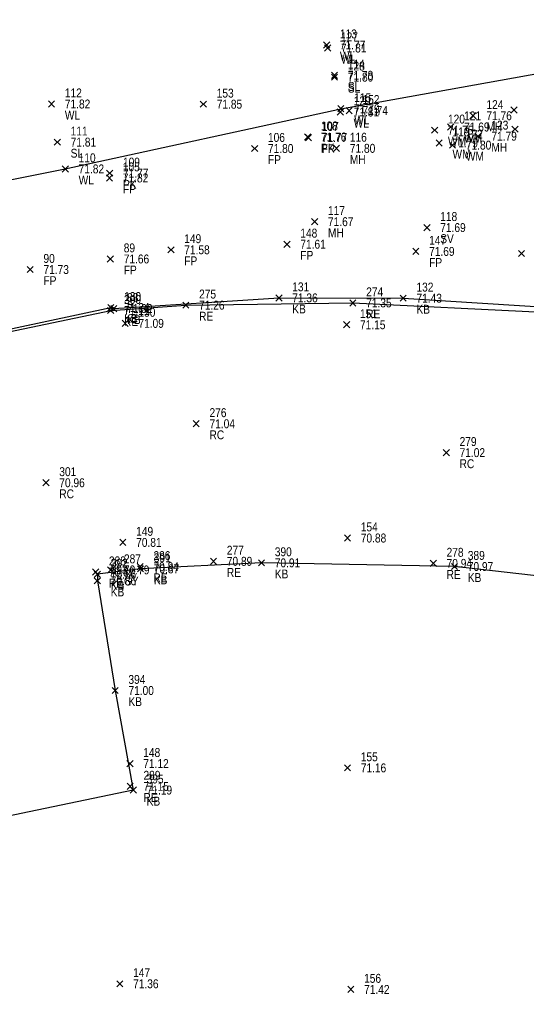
# Model space of a CAD drawing. Header units: feet. Extents: x 663429 to 663605, y 733160 to 733290.
# Tile 22 of 45: x 663488 to 663499, y 733250 to 733272. Entities that reach past the tile are written whole.
import ezdxf

# ---------------------------------------------------------------- set-up
doc = ezdxf.new("R2010")
doc.units = ezdxf.units.FT
doc.header["$MEASUREMENT"] = 0
doc.layers.get('0').update_dxf_attribs({"linetype": 'CONTINUOUS'})
for name, color, linetype in [('GULLY', 7, 'CONTINUOUS'), ('KERB', 7, 'CONTINUOUS'), ('MANHOLE', 7, 'CONTINUOUS'), ('PNTDESC', 3, 'CONTINUOUS'), ('PNTELEV', 5, 'CONTINUOUS'), ('PNTNO', 7, 'CONTINUOUS'), ('PNTS', 1, 'CONTINUOUS'), ('ROAD EDGE', 1, 'CONTINUOUS'), ('SLUICE VALVE', 7, 'CONTINUOUS'), ('SPOT LEVEL', 7, 'CONTINUOUS'), ('WALL', 7, 'CONTINUOUS'), ('WATER METER', 7, 'CONTINUOUS')]:
    doc.layers.add(name, color=color, linetype=linetype)
doc.styles.add('PTXT', font='ARIALN.TTF', dxfattribs={"width": 0.75})

# ---------------------------------------------------------------- blocks, each defined once
blk = doc.blocks.new('SPT10')
at = {"color": 0, "linetype": 'Continuous'}
for p, q in [((-0.35, -0.35), (0.35, 0.35)), ((0.35, -0.35), (-0.35, 0.35))]:
    blk.add_line(p, q, dxfattribs=at)
blk = doc.blocks.new('SRVPNO2')
at = {"layer": 'PNTDESC', "style": 'PTXT'}
blk.add_attdef('DESC2', (1.5, -1.75), '', height=1, dxfattribs=at)
at = {"layer": 'PNTNO', "style": 'PTXT'}
for tag in ['ELEV2', 'PT#']:
    blk.add_attdef(tag, (1.5, 0.75), '', height=1, dxfattribs=at)

msp = doc.modelspace()

# ---------------------------------------------------------------- linework, layer by layer
at = {"linetype": 'ByBlock'}
for points in [[(663456.581, 733261.255, 71.769), (663461.996, 733262.556, 71.819), (663468.302, 733264.101, 71.801), (663473.776, 733265.47, 71.818), (663483.158, 733267.329, 71.788), (663488.608, 733268.419, 71.822), (663494.817, 733269.775, 71.791), (663500.251, 733270.754, 71.815), (663504.39, 733271.783, 71.753), (663508.669, 733268.153, 71.781), (663513.482, 733263.977, 71.809), (663517.775, 733260.304, 71.86), (663525.119, 733253.735, 71.64), (663529.247, 733250.002, 71.705), (663534.086, 733245.735, 71.707), (663538.24, 733242.131, 71.733)], [(663474.267, 733262.002, 71.444), (663479.545, 733263.174, 71.444), (663482.883, 733263.944, 71.443), (663482.914, 733263.941, 71.374), (663485.971, 733264.514, 71.369), (663489.633, 733265.293, 71.345), (663489.7, 733265.27, 71.323), (663493.421, 733265.511, 71.361), (663496.22, 733265.505, 71.43), (663499.796, 733265.281, 71.464), (663503.233, 733264.787, 71.459), (663506.339, 733263.931, 71.504), (663509.099, 733262.622, 71.388), (663511.046, 733261.499, 71.349), (663513.733, 733259.168, 71.335), (663515.678, 733257.634, 71.468), (663515.953, 733257.43, 71.42), (663517.832, 733255.726, 71.377), (663517.894, 733255.715, 71.426), (663520.236, 733253.566, 71.387)], [(663521.239, 733238.477, 71.402), (663517.293, 733241.869, 71.372), (663512.82, 733245.698, 71.317), (663508.991, 733249.09, 71.318), (663510.59, 733250.884, 71.101), (663512.197, 733252.669, 70.943), (663511.401, 733253.263, 70.914), (663508.171, 733255.953, 70.973), (663506.526, 733257.204, 71.021), (663504.098, 733258.378, 71.031), (663501.728, 733258.958, 71.034), (663497.377, 733259.456, 70.968), (663493.028, 733259.538, 70.91), (663490.301, 733259.403, 70.874), (663489.331, 733259.281, 70.861), (663489.33, 733259.133, 70.859), (663489.73, 733256.66, 70.995), (663490.14, 733254.416, 71.191), (663485.122, 733253.372, 71.197), (663479.553, 733252.163, 71.132), (663473.944, 733250.902, 71.147)]]:
    msp.add_polyline3d(points, dxfattribs=at)
at = {"color": 1, "linetype": 'ByBlock'}
msp.add_polyline3d([(663453.533, 733257.172, 71.239), (663457.487, 733258.079, 71.255), (663462.802, 733259.231, 71.328), (663469.22, 733260.781, 71.371), (663472.631, 733261.481, 71.301), (663478.136, 733262.779, 71.34), (663482.914, 733263.824, 71.353), (663489.631, 733265.227, 71.113), (663491.322, 733265.348, 71.264), (663495.087, 733265.398, 71.348), (663499.357, 733265.19, 71.375), (663503.791, 733264.552, 71.443), (663507.724, 733263.181, 71.47), (663510.962, 733261.443, 71.355), (663515.336, 733257.769, 71.294), (663517.335, 733255.914, 71.32), (663522.897, 733251.15, 71.138)], dxfattribs=at)
at = {"layer": 'GULLY'}
msp.add_point((663489.629, 733259.379, 70.789), dxfattribs=at)
at = {"layer": 'KERB'}
for p in [(663493.421, 733265.511, 71.361), (663496.22, 733265.505, 71.43), (663489.633, 733265.293, 71.345), (663489.7, 733265.27, 71.323), (663490.301, 733259.403, 70.874), (663493.028, 733259.538, 70.91), (663497.377, 733259.456, 70.968), (663489.33, 733259.133, 70.859), (663489.331, 733259.281, 70.861), (663489.73, 733256.66, 70.995), (663490.14, 733254.416, 71.191)]:
    msp.add_point(p, dxfattribs=at)
at = {"layer": 'MANHOLE'}
for p in [(663497.796, 733269.618, 71.763), (663498.718, 733269.747, 71.821), (663498.739, 733269.316, 71.823), (663497.908, 733269.156, 71.786), (663494.719, 733268.883, 71.795), (663494.226, 733267.23, 71.672)]:
    msp.add_point(p, dxfattribs=at)
at = {"layer": 'PNTS'}
for p in [(663491.719, 733269.878, 71.846), (663495.004, 733269.734, 71.738), (663494.068, 733269.138, 71.761), (663494.086, 733269.125, 71.769), (663492.874, 733268.879, 71.796), (663489.604, 733268.215, 71.82), (663489.607, 733268.323, 71.774), (663493.603, 733266.721, 71.605), (663490.988, 733266.596, 71.584), (663496.505, 733266.559, 71.691), (663498.888, 733266.513, 71.697), (663489.624, 733266.389, 71.658), (663487.815, 733266.151, 71.732), (663489.955, 733264.937, 71.089), (663494.948, 733264.906, 71.152), (663491.557, 733262.674, 71.036), (663497.192, 733262.023, 71.024), (663488.172, 733261.344, 70.96), (663489.904, 733259.999, 70.812), (663494.966, 733260.098, 70.884), (663490.064, 733255.013, 71.116), (663494.965, 733254.916, 71.162), (663489.835, 733250.049, 71.358), (663495.04, 733249.922, 71.419)]:
    msp.add_point(p, dxfattribs=at)
at = {"layer": 'ROAD EDGE'}
for p in [(663491.322, 733265.348, 71.264), (663495.087, 733265.398, 71.348), (663489.631, 733265.227, 71.113), (663491.947, 733259.573, 70.889), (663489.29, 733259.332, 70.817), (663490.293, 733259.451, 70.839), (663496.899, 733259.526, 70.942), (663490.069, 733254.499, 71.149)]:
    msp.add_point(p, dxfattribs=at)
at = {"layer": 'SLUICE VALVE'}
msp.add_point((663496.756, 733267.096, 71.693), dxfattribs=at)
at = {"layer": 'SPOT LEVEL'}
for p in [(663494.672, 733270.529, 71.78), (663494.674, 733270.488, 71.802), (663488.428, 733269.023, 71.812)]:
    msp.add_point(p, dxfattribs=at)
at = {"layer": 'WALL'}
for p in [(663494.495, 733271.212, 71.772), (663494.52, 733271.145, 71.813), (663488.297, 733269.882, 71.821), (663494.817, 733269.775, 71.791), (663494.805, 733269.702, 71.814), (663488.608, 733268.419, 71.822)]:
    msp.add_point(p, dxfattribs=at)
at = {"layer": 'WATER METER'}
for p in [(663497.293, 733269.364, 71.686), (663496.93, 733269.293, 71.749), (663497.032, 733269.003, 71.791), (663497.333, 733268.955, 71.799)]:
    msp.add_point(p, dxfattribs=at)

# ---------------------------------------------------------------- block references
at = {"layer": 'GULLY'}
ref = msp.add_blockref('SRVPNO2', (663489.629, 733259.379, 70.789), dxfattribs=dict(at, xscale=0.2, yscale=0.2, zscale=0.2))
ref.add_attrib('PT#', '287', (663489.929, 733259.529, 70.789), dxfattribs={"layer": 'PNTNO', "height": 0.2, "style": 'PTXT'})
ref.add_attrib('ELEV2', '70.79', (663489.929, 733259.279, 70.789), dxfattribs={"layer": 'PNTELEV', "height": 0.2, "style": 'PTXT'})
ref.add_attrib('DESC2', 'GY', (663489.929, 733259.029, 70.789), dxfattribs={"layer": 'PNTDESC', "height": 0.2, "style": 'PTXT'})
at = {"layer": 'GULLY', "xscale": 0.2, "yscale": 0.2, "zscale": 0.2}
msp.add_blockref('SPT10', (663489.629, 733259.379, 70.789), dxfattribs=at)
at = {"layer": 'KERB'}
ref = msp.add_blockref('SRVPNO2', (663493.421, 733265.511, 71.361), dxfattribs=dict(at, xscale=0.2, yscale=0.2, zscale=0.2))
ref.add_attrib('PT#', '131', (663493.721, 733265.661, 57.089), dxfattribs={"layer": 'PNTNO', "height": 0.2, "style": 'PTXT'})
ref.add_attrib('ELEV2', '71.36', (663493.721, 733265.411, 57.089), dxfattribs={"layer": 'PNTELEV', "height": 0.2, "style": 'PTXT'})
ref.add_attrib('DESC2', 'KB', (663493.721, 733265.161, 57.089), dxfattribs={"layer": 'PNTDESC', "height": 0.2, "style": 'PTXT'})
ref = msp.add_blockref('SRVPNO2', (663496.22, 733265.505, 71.43), dxfattribs=dict(at, xscale=0.2, yscale=0.2, zscale=0.2))
ref.add_attrib('PT#', '132', (663496.52, 733265.655, 57.144), dxfattribs={"layer": 'PNTNO', "height": 0.2, "style": 'PTXT'})
ref.add_attrib('ELEV2', '71.43', (663496.52, 733265.405, 57.144), dxfattribs={"layer": 'PNTELEV', "height": 0.2, "style": 'PTXT'})
ref.add_attrib('DESC2', 'KB', (663496.52, 733265.155, 57.144), dxfattribs={"layer": 'PNTDESC', "height": 0.2, "style": 'PTXT'})
ref = msp.add_blockref('SRVPNO2', (663489.633, 733265.293, 71.345), dxfattribs=dict(at, xscale=0.2, yscale=0.2, zscale=0.2))
ref.add_attrib('PT#', '130', (663489.933, 733265.443, 57.076), dxfattribs={"layer": 'PNTNO', "height": 0.2, "style": 'PTXT'})
ref.add_attrib('ELEV2', '71.34', (663489.933, 733265.193, 57.076), dxfattribs={"layer": 'PNTELEV', "height": 0.2, "style": 'PTXT'})
ref.add_attrib('DESC2', 'KB', (663489.933, 733264.943, 57.076), dxfattribs={"layer": 'PNTDESC', "height": 0.2, "style": 'PTXT'})
ref = msp.add_blockref('SRVPNO2', (663489.7, 733265.27, 71.323), dxfattribs=dict(at, xscale=0.2, yscale=0.2, zscale=0.2))
ref.add_attrib('PT#', '88', (663490, 733265.42, 57.058), dxfattribs={"layer": 'PNTNO', "height": 0.2, "style": 'PTXT'})
ref.add_attrib('ELEV2', '71.32', (663490, 733265.17, 57.058), dxfattribs={"layer": 'PNTELEV', "height": 0.2, "style": 'PTXT'})
ref.add_attrib('DESC2', 'KB', (663490, 733264.92, 57.058), dxfattribs={"layer": 'PNTDESC', "height": 0.2, "style": 'PTXT'})
at = {"layer": 'KERB', "xscale": 0.2, "yscale": 0.2, "zscale": 0.2}
for p in [(663493.421, 733265.511, 71.361), (663496.22, 733265.505, 71.43), (663489.633, 733265.293, 71.345), (663489.7, 733265.27, 71.323), (663493.028, 733259.538, 70.91), (663489.331, 733259.281, 70.861), (663490.301, 733259.403, 70.874), (663497.377, 733259.456, 70.968), (663489.33, 733259.133, 70.859), (663489.73, 733256.66, 70.995), (663490.14, 733254.416, 71.191)]:
    msp.add_blockref('SPT10', p, dxfattribs=at)
at = {"layer": 'KERB'}
ref = msp.add_blockref('SRVPNO2', (663493.028, 733259.538, 70.91), dxfattribs=dict(at, xscale=0.2, yscale=0.2, zscale=0.2))
ref.add_attrib('PT#', '390', (663493.328, 733259.688, 70.91), dxfattribs={"layer": 'PNTNO', "height": 0.2, "style": 'PTXT'})
ref.add_attrib('ELEV2', '70.91', (663493.328, 733259.438, 70.91), dxfattribs={"layer": 'PNTELEV', "height": 0.2, "style": 'PTXT'})
ref.add_attrib('DESC2', 'KB', (663493.328, 733259.188, 70.91), dxfattribs={"layer": 'PNTDESC', "height": 0.2, "style": 'PTXT'})
ref = msp.add_blockref('SRVPNO2', (663497.377, 733259.456, 70.968), dxfattribs=dict(at, xscale=0.2, yscale=0.2, zscale=0.2))
ref.add_attrib('PT#', '389', (663497.677, 733259.606, 70.968), dxfattribs={"layer": 'PNTNO', "height": 0.2, "style": 'PTXT'})
ref.add_attrib('ELEV2', '70.97', (663497.677, 733259.356, 70.968), dxfattribs={"layer": 'PNTELEV', "height": 0.2, "style": 'PTXT'})
ref.add_attrib('DESC2', 'KB', (663497.677, 733259.106, 70.968), dxfattribs={"layer": 'PNTDESC', "height": 0.2, "style": 'PTXT'})
ref = msp.add_blockref('SRVPNO2', (663489.331, 733259.281, 70.861), dxfattribs=dict(at, xscale=0.2, yscale=0.2, zscale=0.2))
ref.add_attrib('PT#', '392', (663489.631, 733259.431, 70.861), dxfattribs={"layer": 'PNTNO', "height": 0.2, "style": 'PTXT'})
ref.add_attrib('ELEV2', '70.86', (663489.631, 733259.181, 70.861), dxfattribs={"layer": 'PNTELEV', "height": 0.2, "style": 'PTXT'})
ref.add_attrib('DESC2', 'KB', (663489.631, 733258.931, 70.861), dxfattribs={"layer": 'PNTDESC', "height": 0.2, "style": 'PTXT'})
ref = msp.add_blockref('SRVPNO2', (663490.301, 733259.403, 70.874), dxfattribs=dict(at, xscale=0.2, yscale=0.2, zscale=0.2))
ref.add_attrib('PT#', '391', (663490.601, 733259.553, 70.874), dxfattribs={"layer": 'PNTNO', "height": 0.2, "style": 'PTXT'})
ref.add_attrib('ELEV2', '70.87', (663490.601, 733259.303, 70.874), dxfattribs={"layer": 'PNTELEV', "height": 0.2, "style": 'PTXT'})
ref.add_attrib('DESC2', 'KB', (663490.601, 733259.053, 70.874), dxfattribs={"layer": 'PNTDESC', "height": 0.2, "style": 'PTXT'})
ref = msp.add_blockref('SRVPNO2', (663489.33, 733259.133, 70.859), dxfattribs=dict(at, xscale=0.2, yscale=0.2, zscale=0.2))
ref.add_attrib('PT#', '393', (663489.63, 733259.283, 70.859), dxfattribs={"layer": 'PNTNO', "height": 0.2, "style": 'PTXT'})
ref.add_attrib('ELEV2', '70.86', (663489.63, 733259.033, 70.859), dxfattribs={"layer": 'PNTELEV', "height": 0.2, "style": 'PTXT'})
ref.add_attrib('DESC2', 'KB', (663489.63, 733258.783, 70.859), dxfattribs={"layer": 'PNTDESC', "height": 0.2, "style": 'PTXT'})
ref = msp.add_blockref('SRVPNO2', (663489.73, 733256.66, 70.995), dxfattribs=dict(at, xscale=0.2, yscale=0.2, zscale=0.2))
ref.add_attrib('PT#', '394', (663490.03, 733256.81, 70.995), dxfattribs={"layer": 'PNTNO', "height": 0.2, "style": 'PTXT'})
ref.add_attrib('ELEV2', '71.00', (663490.03, 733256.56, 70.995), dxfattribs={"layer": 'PNTELEV', "height": 0.2, "style": 'PTXT'})
ref.add_attrib('DESC2', 'KB', (663490.03, 733256.31, 70.995), dxfattribs={"layer": 'PNTDESC', "height": 0.2, "style": 'PTXT'})
ref = msp.add_blockref('SRVPNO2', (663490.14, 733254.416, 71.191), dxfattribs=dict(at, xscale=0.2, yscale=0.2, zscale=0.2))
ref.add_attrib('PT#', '395', (663490.44, 733254.566, 71.191), dxfattribs={"layer": 'PNTNO', "height": 0.2, "style": 'PTXT'})
ref.add_attrib('ELEV2', '71.19', (663490.44, 733254.316, 71.191), dxfattribs={"layer": 'PNTELEV', "height": 0.2, "style": 'PTXT'})
ref.add_attrib('DESC2', 'KB', (663490.44, 733254.066, 71.191), dxfattribs={"layer": 'PNTDESC', "height": 0.2, "style": 'PTXT'})
at = {"layer": 'MANHOLE'}
ref = msp.add_blockref('SRVPNO2', (663497.796, 733269.618, 71.763), dxfattribs=dict(at, xscale=0.2, yscale=0.2, zscale=0.2))
ref.add_attrib('PT#', '124', (663498.096, 733269.768, 57.411), dxfattribs={"layer": 'PNTNO', "height": 0.2, "style": 'PTXT'})
ref.add_attrib('ELEV2', '71.76', (663498.096, 733269.518, 57.411), dxfattribs={"layer": 'PNTELEV', "height": 0.2, "style": 'PTXT'})
ref.add_attrib('DESC2', 'MH', (663498.096, 733269.268, 57.411), dxfattribs={"layer": 'PNTDESC', "height": 0.2, "style": 'PTXT'})
at = {"layer": 'MANHOLE', "xscale": 0.2, "yscale": 0.2, "zscale": 0.2}
for p in [(663498.718, 733269.747, 71.821), (663497.796, 733269.618, 71.763), (663498.739, 733269.316, 71.823), (663497.908, 733269.156, 71.786), (663494.719, 733268.883, 71.795), (663494.226, 733267.23, 71.672)]:
    msp.add_blockref('SPT10', p, dxfattribs=at)
at = {"layer": 'MANHOLE'}
ref = msp.add_blockref('SRVPNO2', (663497.908, 733269.156, 71.786), dxfattribs=dict(at, xscale=0.2, yscale=0.2, zscale=0.2))
ref.add_attrib('PT#', '123', (663498.208, 733269.306, 57.429), dxfattribs={"layer": 'PNTNO', "height": 0.2, "style": 'PTXT'})
ref.add_attrib('ELEV2', '71.79', (663498.208, 733269.056, 57.429), dxfattribs={"layer": 'PNTELEV', "height": 0.2, "style": 'PTXT'})
ref.add_attrib('DESC2', 'MH', (663498.208, 733268.806, 57.429), dxfattribs={"layer": 'PNTDESC', "height": 0.2, "style": 'PTXT'})
ref = msp.add_blockref('SRVPNO2', (663494.719, 733268.883, 71.795), dxfattribs=dict(at, xscale=0.2, yscale=0.2, zscale=0.2))
ref.add_attrib('PT#', '116', (663495.019, 733269.033, 57.436), dxfattribs={"layer": 'PNTNO', "height": 0.2, "style": 'PTXT'})
ref.add_attrib('ELEV2', '71.80', (663495.019, 733268.783, 57.436), dxfattribs={"layer": 'PNTELEV', "height": 0.2, "style": 'PTXT'})
ref.add_attrib('DESC2', 'MH', (663495.019, 733268.533, 57.436), dxfattribs={"layer": 'PNTDESC', "height": 0.2, "style": 'PTXT'})
ref = msp.add_blockref('SRVPNO2', (663494.226, 733267.23, 71.672), dxfattribs=dict(at, xscale=0.2, yscale=0.2, zscale=0.2))
ref.add_attrib('PT#', '117', (663494.526, 733267.38, 57.338), dxfattribs={"layer": 'PNTNO', "height": 0.2, "style": 'PTXT'})
ref.add_attrib('ELEV2', '71.67', (663494.526, 733267.13, 57.338), dxfattribs={"layer": 'PNTELEV', "height": 0.2, "style": 'PTXT'})
ref.add_attrib('DESC2', 'MH', (663494.526, 733266.88, 57.338), dxfattribs={"layer": 'PNTDESC', "height": 0.2, "style": 'PTXT'})
at = {"layer": 'PNTS'}
ref = msp.add_blockref('SRVPNO2', (663491.719, 733269.878, 71.846), dxfattribs=dict(at, xscale=0.2, yscale=0.2, zscale=0.2))
ref.add_attrib('PT#', '153', (663492.019, 733270.028, 57.477), dxfattribs={"layer": 'PNTNO', "height": 0.2, "style": 'PTXT'})
ref.add_attrib('ELEV2', '71.85', (663492.019, 733269.778, 57.477), dxfattribs={"layer": 'PNTELEV', "height": 0.2, "style": 'PTXT'})
ref = msp.add_blockref('SRVPNO2', (663495.004, 733269.734, 71.738), dxfattribs=dict(at, xscale=0.2, yscale=0.2, zscale=0.2))
ref.add_attrib('PT#', '152', (663495.304, 733269.884, 57.391), dxfattribs={"layer": 'PNTNO', "height": 0.2, "style": 'PTXT'})
ref.add_attrib('ELEV2', '71.74', (663495.304, 733269.634, 57.391), dxfattribs={"layer": 'PNTELEV', "height": 0.2, "style": 'PTXT'})
at = {"layer": 'PNTS', "xscale": 0.2, "yscale": 0.2, "zscale": 0.2}
for p in [(663491.719, 733269.878, 71.846), (663495.004, 733269.734, 71.738), (663494.068, 733269.138, 71.761), (663494.086, 733269.125, 71.769), (663492.874, 733268.879, 71.796), (663489.604, 733268.215, 71.82), (663489.607, 733268.323, 71.774), (663490.988, 733266.596, 71.584), (663493.603, 733266.721, 71.605), (663489.624, 733266.389, 71.658), (663496.505, 733266.559, 71.691), (663498.888, 733266.513, 71.697), (663487.815, 733266.151, 71.732), (663489.955, 733264.937, 71.089), (663494.948, 733264.906, 71.152), (663491.557, 733262.674, 71.036), (663497.192, 733262.023, 71.024), (663488.172, 733261.344, 70.96), (663489.904, 733259.999, 70.812), (663494.966, 733260.098, 70.884), (663490.064, 733255.013, 71.116), (663494.965, 733254.916, 71.162), (663489.835, 733250.049, 71.358), (663495.04, 733249.922, 71.419)]:
    msp.add_blockref('SPT10', p, dxfattribs=at)
at = {"layer": 'PNTS'}
ref = msp.add_blockref('SRVPNO2', (663494.068, 733269.138, 71.761), dxfattribs=dict(at, xscale=0.2, yscale=0.2, zscale=0.2))
ref.add_attrib('PT#', '108', (663494.368, 733269.288, 57.409), dxfattribs={"layer": 'PNTNO', "height": 0.2, "style": 'PTXT'})
ref.add_attrib('ELEV2', '71.76', (663494.368, 733269.038, 57.409), dxfattribs={"layer": 'PNTELEV', "height": 0.2, "style": 'PTXT'})
ref.add_attrib('DESC2', 'PK', (663494.368, 733268.788, 57.409), dxfattribs={"layer": 'PNTDESC', "height": 0.2, "style": 'PTXT'})
ref = msp.add_blockref('SRVPNO2', (663494.086, 733269.125, 71.769), dxfattribs=dict(at, xscale=0.2, yscale=0.2, zscale=0.2))
ref.add_attrib('PT#', '107', (663494.386, 733269.275, 57.415), dxfattribs={"layer": 'PNTNO', "height": 0.2, "style": 'PTXT'})
ref.add_attrib('ELEV2', '71.77', (663494.386, 733269.025, 57.415), dxfattribs={"layer": 'PNTELEV', "height": 0.2, "style": 'PTXT'})
ref.add_attrib('DESC2', 'FP', (663494.386, 733268.775, 57.415), dxfattribs={"layer": 'PNTDESC', "height": 0.2, "style": 'PTXT'})
ref = msp.add_blockref('SRVPNO2', (663492.874, 733268.879, 71.796), dxfattribs=dict(at, xscale=0.2, yscale=0.2, zscale=0.2))
ref.add_attrib('PT#', '106', (663493.174, 733269.029, 57.437), dxfattribs={"layer": 'PNTNO', "height": 0.2, "style": 'PTXT'})
ref.add_attrib('ELEV2', '71.80', (663493.174, 733268.779, 57.437), dxfattribs={"layer": 'PNTELEV', "height": 0.2, "style": 'PTXT'})
ref.add_attrib('DESC2', 'FP', (663493.174, 733268.529, 57.437), dxfattribs={"layer": 'PNTDESC', "height": 0.2, "style": 'PTXT'})
ref = msp.add_blockref('SRVPNO2', (663489.607, 733268.323, 71.774), dxfattribs=dict(at, xscale=0.2, yscale=0.2, zscale=0.2))
ref.add_attrib('PT#', '109', (663489.907, 733268.473, 57.419), dxfattribs={"layer": 'PNTNO', "height": 0.2, "style": 'PTXT'})
ref.add_attrib('ELEV2', '71.77', (663489.907, 733268.223, 57.419), dxfattribs={"layer": 'PNTELEV', "height": 0.2, "style": 'PTXT'})
ref.add_attrib('DESC2', 'PK', (663489.907, 733267.973, 57.419), dxfattribs={"layer": 'PNTDESC', "height": 0.2, "style": 'PTXT'})
ref = msp.add_blockref('SRVPNO2', (663489.604, 733268.215, 71.82), dxfattribs=dict(at, xscale=0.2, yscale=0.2, zscale=0.2))
ref.add_attrib('PT#', '105', (663489.904, 733268.365, 57.456), dxfattribs={"layer": 'PNTNO', "height": 0.2, "style": 'PTXT'})
ref.add_attrib('ELEV2', '71.82', (663489.904, 733268.115, 57.456), dxfattribs={"layer": 'PNTELEV', "height": 0.2, "style": 'PTXT'})
ref.add_attrib('DESC2', 'FP', (663489.904, 733267.865, 57.456), dxfattribs={"layer": 'PNTDESC', "height": 0.2, "style": 'PTXT'})
ref = msp.add_blockref('SRVPNO2', (663490.988, 733266.596, 71.584), dxfattribs=dict(at, xscale=0.2, yscale=0.2, zscale=0.2))
ref.add_attrib('PT#', '149', (663491.288, 733266.746, 57.267), dxfattribs={"layer": 'PNTNO', "height": 0.2, "style": 'PTXT'})
ref.add_attrib('ELEV2', '71.58', (663491.288, 733266.496, 57.267), dxfattribs={"layer": 'PNTELEV', "height": 0.2, "style": 'PTXT'})
ref.add_attrib('DESC2', 'FP', (663491.288, 733266.246, 57.267), dxfattribs={"layer": 'PNTDESC', "height": 0.2, "style": 'PTXT'})
ref = msp.add_blockref('SRVPNO2', (663493.603, 733266.721, 71.605), dxfattribs=dict(at, xscale=0.2, yscale=0.2, zscale=0.2))
ref.add_attrib('PT#', '148', (663493.903, 733266.871, 57.284), dxfattribs={"layer": 'PNTNO', "height": 0.2, "style": 'PTXT'})
ref.add_attrib('ELEV2', '71.61', (663493.903, 733266.621, 57.284), dxfattribs={"layer": 'PNTELEV', "height": 0.2, "style": 'PTXT'})
ref.add_attrib('DESC2', 'FP', (663493.903, 733266.371, 57.284), dxfattribs={"layer": 'PNTDESC', "height": 0.2, "style": 'PTXT'})
ref = msp.add_blockref('SRVPNO2', (663496.505, 733266.559, 71.691), dxfattribs=dict(at, xscale=0.2, yscale=0.2, zscale=0.2))
ref.add_attrib('PT#', '147', (663496.805, 733266.709, 57.353), dxfattribs={"layer": 'PNTNO', "height": 0.2, "style": 'PTXT'})
ref.add_attrib('ELEV2', '71.69', (663496.805, 733266.459, 57.353), dxfattribs={"layer": 'PNTELEV', "height": 0.2, "style": 'PTXT'})
ref.add_attrib('DESC2', 'FP', (663496.805, 733266.209, 57.353), dxfattribs={"layer": 'PNTDESC', "height": 0.2, "style": 'PTXT'})
ref = msp.add_blockref('SRVPNO2', (663489.624, 733266.389, 71.658), dxfattribs=dict(at, xscale=0.2, yscale=0.2, zscale=0.2))
ref.add_attrib('PT#', '89', (663489.924, 733266.539, 57.326), dxfattribs={"layer": 'PNTNO', "height": 0.2, "style": 'PTXT'})
ref.add_attrib('ELEV2', '71.66', (663489.924, 733266.289, 57.326), dxfattribs={"layer": 'PNTELEV', "height": 0.2, "style": 'PTXT'})
ref.add_attrib('DESC2', 'FP', (663489.924, 733266.039, 57.326), dxfattribs={"layer": 'PNTDESC', "height": 0.2, "style": 'PTXT'})
ref = msp.add_blockref('SRVPNO2', (663487.815, 733266.151, 71.732), dxfattribs=dict(at, xscale=0.2, yscale=0.2, zscale=0.2))
ref.add_attrib('PT#', '90', (663488.115, 733266.301, 57.385), dxfattribs={"layer": 'PNTNO', "height": 0.2, "style": 'PTXT'})
ref.add_attrib('ELEV2', '71.73', (663488.115, 733266.051, 57.385), dxfattribs={"layer": 'PNTELEV', "height": 0.2, "style": 'PTXT'})
ref.add_attrib('DESC2', 'FP', (663488.115, 733265.801, 57.385), dxfattribs={"layer": 'PNTDESC', "height": 0.2, "style": 'PTXT'})
ref = msp.add_blockref('SRVPNO2', (663489.955, 733264.937, 71.089), dxfattribs=dict(at, xscale=0.2, yscale=0.2, zscale=0.2))
ref.add_attrib('PT#', '150', (663490.255, 733265.087, 56.872), dxfattribs={"layer": 'PNTNO', "height": 0.2, "style": 'PTXT'})
ref.add_attrib('ELEV2', '71.09', (663490.255, 733264.837, 56.872), dxfattribs={"layer": 'PNTELEV', "height": 0.2, "style": 'PTXT'})
ref = msp.add_blockref('SRVPNO2', (663494.948, 733264.906, 71.152), dxfattribs=dict(at, xscale=0.2, yscale=0.2, zscale=0.2))
ref.add_attrib('PT#', '151', (663495.248, 733265.056, 56.921), dxfattribs={"layer": 'PNTNO', "height": 0.2, "style": 'PTXT'})
ref.add_attrib('ELEV2', '71.15', (663495.248, 733264.806, 56.921), dxfattribs={"layer": 'PNTELEV', "height": 0.2, "style": 'PTXT'})
ref = msp.add_blockref('SRVPNO2', (663491.557, 733262.674, 71.036), dxfattribs=dict(at, xscale=0.2, yscale=0.2, zscale=0.2))
ref.add_attrib('PT#', '276', (663491.857, 733262.824, 71.036), dxfattribs={"layer": 'PNTNO', "height": 0.2, "style": 'PTXT'})
ref.add_attrib('ELEV2', '71.04', (663491.857, 733262.574, 71.036), dxfattribs={"layer": 'PNTELEV', "height": 0.2, "style": 'PTXT'})
ref.add_attrib('DESC2', 'RC', (663491.857, 733262.324, 71.036), dxfattribs={"layer": 'PNTDESC', "height": 0.2, "style": 'PTXT'})
ref = msp.add_blockref('SRVPNO2', (663497.192, 733262.023, 71.024), dxfattribs=dict(at, xscale=0.2, yscale=0.2, zscale=0.2))
ref.add_attrib('PT#', '279', (663497.492, 733262.173, 71.024), dxfattribs={"layer": 'PNTNO', "height": 0.2, "style": 'PTXT'})
ref.add_attrib('ELEV2', '71.02', (663497.492, 733261.923, 71.024), dxfattribs={"layer": 'PNTELEV', "height": 0.2, "style": 'PTXT'})
ref.add_attrib('DESC2', 'RC', (663497.492, 733261.673, 71.024), dxfattribs={"layer": 'PNTDESC', "height": 0.2, "style": 'PTXT'})
ref = msp.add_blockref('SRVPNO2', (663488.172, 733261.344, 70.96), dxfattribs=dict(at, xscale=0.2, yscale=0.2, zscale=0.2))
ref.add_attrib('PT#', '301', (663488.472, 733261.494, 70.96), dxfattribs={"layer": 'PNTNO', "height": 0.2, "style": 'PTXT'})
ref.add_attrib('ELEV2', '70.96', (663488.472, 733261.244, 70.96), dxfattribs={"layer": 'PNTELEV', "height": 0.2, "style": 'PTXT'})
ref.add_attrib('DESC2', 'RC', (663488.472, 733260.994, 70.96), dxfattribs={"layer": 'PNTDESC', "height": 0.2, "style": 'PTXT'})
ref = msp.add_blockref('SRVPNO2', (663494.966, 733260.098, 70.884), dxfattribs=dict(at, xscale=0.2, yscale=0.2, zscale=0.2))
ref.add_attrib('PT#', '154', (663495.266, 733260.248, 56.708), dxfattribs={"layer": 'PNTNO', "height": 0.2, "style": 'PTXT'})
ref.add_attrib('ELEV2', '70.88', (663495.266, 733259.998, 56.708), dxfattribs={"layer": 'PNTELEV', "height": 0.2, "style": 'PTXT'})
ref = msp.add_blockref('SRVPNO2', (663489.904, 733259.999, 70.812), dxfattribs=dict(at, xscale=0.2, yscale=0.2, zscale=0.2))
ref.add_attrib('PT#', '149', (663490.204, 733260.149, 56.65), dxfattribs={"layer": 'PNTNO', "height": 0.2, "style": 'PTXT'})
ref.add_attrib('ELEV2', '70.81', (663490.204, 733259.899, 56.65), dxfattribs={"layer": 'PNTELEV', "height": 0.2, "style": 'PTXT'})
ref = msp.add_blockref('SRVPNO2', (663490.064, 733255.013, 71.116), dxfattribs=dict(at, xscale=0.2, yscale=0.2, zscale=0.2))
ref.add_attrib('PT#', '148', (663490.364, 733255.163, 56.893), dxfattribs={"layer": 'PNTNO', "height": 0.2, "style": 'PTXT'})
ref.add_attrib('ELEV2', '71.12', (663490.364, 733254.913, 56.893), dxfattribs={"layer": 'PNTELEV', "height": 0.2, "style": 'PTXT'})
ref = msp.add_blockref('SRVPNO2', (663494.965, 733254.916, 71.162), dxfattribs=dict(at, xscale=0.2, yscale=0.2, zscale=0.2))
ref.add_attrib('PT#', '155', (663495.265, 733255.066, 56.929), dxfattribs={"layer": 'PNTNO', "height": 0.2, "style": 'PTXT'})
ref.add_attrib('ELEV2', '71.16', (663495.265, 733254.816, 56.929), dxfattribs={"layer": 'PNTELEV', "height": 0.2, "style": 'PTXT'})
ref = msp.add_blockref('SRVPNO2', (663489.835, 733250.049, 71.358), dxfattribs=dict(at, xscale=0.2, yscale=0.2, zscale=0.2))
ref.add_attrib('PT#', '147', (663490.135, 733250.199, 57.086), dxfattribs={"layer": 'PNTNO', "height": 0.2, "style": 'PTXT'})
ref.add_attrib('ELEV2', '71.36', (663490.135, 733249.949, 57.086), dxfattribs={"layer": 'PNTELEV', "height": 0.2, "style": 'PTXT'})
ref = msp.add_blockref('SRVPNO2', (663495.04, 733249.922, 71.419), dxfattribs=dict(at, xscale=0.2, yscale=0.2, zscale=0.2))
ref.add_attrib('PT#', '156', (663495.34, 733250.072, 57.135), dxfattribs={"layer": 'PNTNO', "height": 0.2, "style": 'PTXT'})
ref.add_attrib('ELEV2', '71.42', (663495.34, 733249.822, 57.135), dxfattribs={"layer": 'PNTELEV', "height": 0.2, "style": 'PTXT'})
at = {"layer": 'ROAD EDGE'}
ref = msp.add_blockref('SRVPNO2', (663489.631, 733265.227, 71.113), dxfattribs=dict(at, xscale=0.2, yscale=0.2, zscale=0.2))
ref.add_attrib('PT#', '300', (663489.931, 733265.377, 71.113), dxfattribs={"layer": 'PNTNO', "height": 0.2, "style": 'PTXT'})
ref.add_attrib('ELEV2', '71.11', (663489.931, 733265.127, 71.113), dxfattribs={"layer": 'PNTELEV', "height": 0.2, "style": 'PTXT'})
ref.add_attrib('DESC2', 'RE', (663489.931, 733264.877, 71.113), dxfattribs={"layer": 'PNTDESC', "height": 0.2, "style": 'PTXT'})
ref = msp.add_blockref('SRVPNO2', (663491.322, 733265.348, 71.264), dxfattribs=dict(at, xscale=0.2, yscale=0.2, zscale=0.2))
ref.add_attrib('PT#', '275', (663491.622, 733265.498, 71.264), dxfattribs={"layer": 'PNTNO', "height": 0.2, "style": 'PTXT'})
ref.add_attrib('ELEV2', '71.26', (663491.622, 733265.248, 71.264), dxfattribs={"layer": 'PNTELEV', "height": 0.2, "style": 'PTXT'})
ref.add_attrib('DESC2', 'RE', (663491.622, 733264.998, 71.264), dxfattribs={"layer": 'PNTDESC', "height": 0.2, "style": 'PTXT'})
ref = msp.add_blockref('SRVPNO2', (663495.087, 733265.398, 71.348), dxfattribs=dict(at, xscale=0.2, yscale=0.2, zscale=0.2))
ref.add_attrib('PT#', '274', (663495.387, 733265.548, 71.348), dxfattribs={"layer": 'PNTNO', "height": 0.2, "style": 'PTXT'})
ref.add_attrib('ELEV2', '71.35', (663495.387, 733265.298, 71.348), dxfattribs={"layer": 'PNTELEV', "height": 0.2, "style": 'PTXT'})
ref.add_attrib('DESC2', 'RE', (663495.387, 733265.048, 71.348), dxfattribs={"layer": 'PNTDESC', "height": 0.2, "style": 'PTXT'})
at = {"layer": 'ROAD EDGE', "xscale": 0.2, "yscale": 0.2, "zscale": 0.2}
for p in [(663491.322, 733265.348, 71.264), (663495.087, 733265.398, 71.348), (663489.631, 733265.227, 71.113), (663491.947, 733259.573, 70.889), (663496.899, 733259.526, 70.942), (663489.29, 733259.332, 70.817), (663490.293, 733259.451, 70.839), (663490.069, 733254.499, 71.149)]:
    msp.add_blockref('SPT10', p, dxfattribs=at)
at = {"layer": 'ROAD EDGE'}
ref = msp.add_blockref('SRVPNO2', (663490.293, 733259.451, 70.839), dxfattribs=dict(at, xscale=0.2, yscale=0.2, zscale=0.2))
ref.add_attrib('PT#', '286', (663490.593, 733259.601, 70.839), dxfattribs={"layer": 'PNTNO', "height": 0.2, "style": 'PTXT'})
ref.add_attrib('ELEV2', '70.84', (663490.593, 733259.351, 70.839), dxfattribs={"layer": 'PNTELEV', "height": 0.2, "style": 'PTXT'})
ref.add_attrib('DESC2', 'RE', (663490.593, 733259.101, 70.839), dxfattribs={"layer": 'PNTDESC', "height": 0.2, "style": 'PTXT'})
ref = msp.add_blockref('SRVPNO2', (663491.947, 733259.573, 70.889), dxfattribs=dict(at, xscale=0.2, yscale=0.2, zscale=0.2))
ref.add_attrib('PT#', '277', (663492.247, 733259.723, 70.889), dxfattribs={"layer": 'PNTNO', "height": 0.2, "style": 'PTXT'})
ref.add_attrib('ELEV2', '70.89', (663492.247, 733259.473, 70.889), dxfattribs={"layer": 'PNTELEV', "height": 0.2, "style": 'PTXT'})
ref.add_attrib('DESC2', 'RE', (663492.247, 733259.223, 70.889), dxfattribs={"layer": 'PNTDESC', "height": 0.2, "style": 'PTXT'})
ref = msp.add_blockref('SRVPNO2', (663496.899, 733259.526, 70.942), dxfattribs=dict(at, xscale=0.2, yscale=0.2, zscale=0.2))
ref.add_attrib('PT#', '278', (663497.199, 733259.676, 70.942), dxfattribs={"layer": 'PNTNO', "height": 0.2, "style": 'PTXT'})
ref.add_attrib('ELEV2', '70.94', (663497.199, 733259.426, 70.942), dxfattribs={"layer": 'PNTELEV', "height": 0.2, "style": 'PTXT'})
ref.add_attrib('DESC2', 'RE', (663497.199, 733259.176, 70.942), dxfattribs={"layer": 'PNTDESC', "height": 0.2, "style": 'PTXT'})
ref = msp.add_blockref('SRVPNO2', (663489.29, 733259.332, 70.817), dxfattribs=dict(at, xscale=0.2, yscale=0.2, zscale=0.2))
ref.add_attrib('PT#', '288', (663489.59, 733259.482, 70.817), dxfattribs={"layer": 'PNTNO', "height": 0.2, "style": 'PTXT'})
ref.add_attrib('ELEV2', '70.82', (663489.59, 733259.232, 70.817), dxfattribs={"layer": 'PNTELEV', "height": 0.2, "style": 'PTXT'})
ref.add_attrib('DESC2', 'RE', (663489.59, 733258.982, 70.817), dxfattribs={"layer": 'PNTDESC', "height": 0.2, "style": 'PTXT'})
ref = msp.add_blockref('SRVPNO2', (663490.069, 733254.499, 71.149), dxfattribs=dict(at, xscale=0.2, yscale=0.2, zscale=0.2))
ref.add_attrib('PT#', '289', (663490.369, 733254.649, 71.149), dxfattribs={"layer": 'PNTNO', "height": 0.2, "style": 'PTXT'})
ref.add_attrib('ELEV2', '71.15', (663490.369, 733254.399, 71.149), dxfattribs={"layer": 'PNTELEV', "height": 0.2, "style": 'PTXT'})
ref.add_attrib('DESC2', 'RE', (663490.369, 733254.149, 71.149), dxfattribs={"layer": 'PNTDESC', "height": 0.2, "style": 'PTXT'})
at = {"layer": 'SLUICE VALVE'}
ref = msp.add_blockref('SRVPNO2', (663496.756, 733267.096, 71.693), dxfattribs=dict(at, xscale=0.2, yscale=0.2, zscale=0.2))
ref.add_attrib('PT#', '118', (663497.056, 733267.246, 57.355), dxfattribs={"layer": 'PNTNO', "height": 0.2, "style": 'PTXT'})
ref.add_attrib('ELEV2', '71.69', (663497.056, 733266.996, 57.355), dxfattribs={"layer": 'PNTELEV', "height": 0.2, "style": 'PTXT'})
ref.add_attrib('DESC2', 'SV', (663497.056, 733266.746, 57.355), dxfattribs={"layer": 'PNTDESC', "height": 0.2, "style": 'PTXT'})
at = {"layer": 'SLUICE VALVE', "xscale": 0.2, "yscale": 0.2, "zscale": 0.2}
msp.add_blockref('SPT10', (663496.756, 733267.096, 71.693), dxfattribs=at)
at = {"layer": 'SPOT LEVEL'}
ref = msp.add_blockref('SRVPNO2', (663494.672, 733270.529, 71.78), dxfattribs=dict(at, xscale=0.2, yscale=0.2, zscale=0.2))
ref.add_attrib('PT#', '114', (663494.972, 733270.679, 57.424), dxfattribs={"layer": 'PNTNO', "height": 0.2, "style": 'PTXT'})
ref.add_attrib('ELEV2', '71.78', (663494.972, 733270.429, 57.424), dxfattribs={"layer": 'PNTELEV', "height": 0.2, "style": 'PTXT'})
ref.add_attrib('DESC2', 'SL', (663494.972, 733270.179, 57.424), dxfattribs={"layer": 'PNTDESC', "height": 0.2, "style": 'PTXT'})
ref = msp.add_blockref('SRVPNO2', (663494.674, 733270.488, 71.802), dxfattribs=dict(at, xscale=0.2, yscale=0.2, zscale=0.2))
ref.add_attrib('PT#', '128', (663494.974, 733270.638, 57.442), dxfattribs={"layer": 'PNTNO', "height": 0.2, "style": 'PTXT'})
ref.add_attrib('ELEV2', '71.80', (663494.974, 733270.388, 57.442), dxfattribs={"layer": 'PNTELEV', "height": 0.2, "style": 'PTXT'})
ref.add_attrib('DESC2', 'SL', (663494.974, 733270.138, 57.442), dxfattribs={"layer": 'PNTDESC', "height": 0.2, "style": 'PTXT'})
at = {"layer": 'SPOT LEVEL', "xscale": 0.2, "yscale": 0.2, "zscale": 0.2}
for p in [(663494.672, 733270.529, 71.78), (663494.674, 733270.488, 71.802), (663488.428, 733269.023, 71.812)]:
    msp.add_blockref('SPT10', p, dxfattribs=at)
at = {"layer": 'SPOT LEVEL'}
ref = msp.add_blockref('SRVPNO2', (663488.428, 733269.023, 71.812), dxfattribs=dict(at, xscale=0.2, yscale=0.2, zscale=0.2))
ref.add_attrib('PT#', '111', (663488.728, 733269.173, 57.449), dxfattribs={"layer": 'PNTNO', "height": 0.2, "style": 'PTXT'})
ref.add_attrib('ELEV2', '71.81', (663488.728, 733268.923, 57.449), dxfattribs={"layer": 'PNTELEV', "height": 0.2, "style": 'PTXT'})
ref.add_attrib('DESC2', 'SL', (663488.728, 733268.673, 57.449), dxfattribs={"layer": 'PNTDESC', "height": 0.2, "style": 'PTXT'})
at = {"layer": 'WALL'}
ref = msp.add_blockref('SRVPNO2', (663494.495, 733271.212, 71.772), dxfattribs=dict(at, xscale=0.2, yscale=0.2, zscale=0.2))
ref.add_attrib('PT#', '113', (663494.795, 733271.362, 57.417), dxfattribs={"layer": 'PNTNO', "height": 0.2, "style": 'PTXT'})
ref.add_attrib('ELEV2', '71.77', (663494.795, 733271.112, 57.417), dxfattribs={"layer": 'PNTELEV', "height": 0.2, "style": 'PTXT'})
ref.add_attrib('DESC2', 'WL', (663494.795, 733270.862, 57.417), dxfattribs={"layer": 'PNTDESC', "height": 0.2, "style": 'PTXT'})
ref = msp.add_blockref('SRVPNO2', (663494.52, 733271.145, 71.813), dxfattribs=dict(at, xscale=0.2, yscale=0.2, zscale=0.2))
ref.add_attrib('PT#', '127', (663494.82, 733271.295, 57.451), dxfattribs={"layer": 'PNTNO', "height": 0.2, "style": 'PTXT'})
ref.add_attrib('ELEV2', '71.81', (663494.82, 733271.045, 57.451), dxfattribs={"layer": 'PNTELEV', "height": 0.2, "style": 'PTXT'})
ref.add_attrib('DESC2', 'WL', (663494.82, 733270.795, 57.451), dxfattribs={"layer": 'PNTDESC', "height": 0.2, "style": 'PTXT'})
at = {"layer": 'WALL', "xscale": 0.2, "yscale": 0.2, "zscale": 0.2}
for p in [(663494.495, 733271.212, 71.772), (663494.52, 733271.145, 71.813), (663488.297, 733269.882, 71.821), (663494.805, 733269.702, 71.814), (663494.817, 733269.775, 71.791), (663488.608, 733268.419, 71.822)]:
    msp.add_blockref('SPT10', p, dxfattribs=at)
at = {"layer": 'WALL'}
ref = msp.add_blockref('SRVPNO2', (663488.297, 733269.882, 71.821), dxfattribs=dict(at, xscale=0.2, yscale=0.2, zscale=0.2))
ref.add_attrib('PT#', '112', (663488.597, 733270.032, 57.456), dxfattribs={"layer": 'PNTNO', "height": 0.2, "style": 'PTXT'})
ref.add_attrib('ELEV2', '71.82', (663488.597, 733269.782, 57.456), dxfattribs={"layer": 'PNTELEV', "height": 0.2, "style": 'PTXT'})
ref.add_attrib('DESC2', 'WL', (663488.597, 733269.532, 57.456), dxfattribs={"layer": 'PNTDESC', "height": 0.2, "style": 'PTXT'})
ref = msp.add_blockref('SRVPNO2', (663494.805, 733269.702, 71.814), dxfattribs=dict(at, xscale=0.2, yscale=0.2, zscale=0.2))
ref.add_attrib('PT#', '129', (663495.105, 733269.852, 57.451), dxfattribs={"layer": 'PNTNO', "height": 0.2, "style": 'PTXT'})
ref.add_attrib('ELEV2', '71.81', (663495.105, 733269.602, 57.451), dxfattribs={"layer": 'PNTELEV', "height": 0.2, "style": 'PTXT'})
ref.add_attrib('DESC2', 'WL', (663495.105, 733269.352, 57.451), dxfattribs={"layer": 'PNTDESC', "height": 0.2, "style": 'PTXT'})
ref = msp.add_blockref('SRVPNO2', (663494.817, 733269.775, 71.791), dxfattribs=dict(at, xscale=0.2, yscale=0.2, zscale=0.2))
ref.add_attrib('PT#', '115', (663495.117, 733269.925, 57.433), dxfattribs={"layer": 'PNTNO', "height": 0.2, "style": 'PTXT'})
ref.add_attrib('ELEV2', '71.79', (663495.117, 733269.675, 57.433), dxfattribs={"layer": 'PNTELEV', "height": 0.2, "style": 'PTXT'})
ref.add_attrib('DESC2', 'WL', (663495.117, 733269.425, 57.433), dxfattribs={"layer": 'PNTDESC', "height": 0.2, "style": 'PTXT'})
ref = msp.add_blockref('SRVPNO2', (663488.608, 733268.419, 71.822), dxfattribs=dict(at, xscale=0.2, yscale=0.2, zscale=0.2))
ref.add_attrib('PT#', '110', (663488.908, 733268.569, 57.458), dxfattribs={"layer": 'PNTNO', "height": 0.2, "style": 'PTXT'})
ref.add_attrib('ELEV2', '71.82', (663488.908, 733268.319, 57.458), dxfattribs={"layer": 'PNTELEV', "height": 0.2, "style": 'PTXT'})
ref.add_attrib('DESC2', 'WL', (663488.908, 733268.069, 57.458), dxfattribs={"layer": 'PNTDESC', "height": 0.2, "style": 'PTXT'})
at = {"layer": 'WATER METER'}
ref = msp.add_blockref('SRVPNO2', (663496.93, 733269.293, 71.749), dxfattribs=dict(at, xscale=0.2, yscale=0.2, zscale=0.2))
ref.add_attrib('PT#', '120', (663497.23, 733269.443, 57.399), dxfattribs={"layer": 'PNTNO', "height": 0.2, "style": 'PTXT'})
ref.add_attrib('ELEV2', '71.75', (663497.23, 733269.193, 57.399), dxfattribs={"layer": 'PNTELEV', "height": 0.2, "style": 'PTXT'})
ref.add_attrib('DESC2', 'WM', (663497.23, 733268.943, 57.399), dxfattribs={"layer": 'PNTDESC', "height": 0.2, "style": 'PTXT'})
ref = msp.add_blockref('SRVPNO2', (663497.293, 733269.364, 71.686), dxfattribs=dict(at, xscale=0.2, yscale=0.2, zscale=0.2))
ref.add_attrib('PT#', '121', (663497.593, 733269.514, 57.349), dxfattribs={"layer": 'PNTNO', "height": 0.2, "style": 'PTXT'})
ref.add_attrib('ELEV2', '71.69', (663497.593, 733269.264, 57.349), dxfattribs={"layer": 'PNTELEV', "height": 0.2, "style": 'PTXT'})
ref.add_attrib('DESC2', 'WM', (663497.593, 733269.014, 57.349), dxfattribs={"layer": 'PNTDESC', "height": 0.2, "style": 'PTXT'})
at = {"layer": 'WATER METER', "xscale": 0.2, "yscale": 0.2, "zscale": 0.2}
for p in [(663496.93, 733269.293, 71.749), (663497.293, 733269.364, 71.686), (663497.032, 733269.003, 71.791), (663497.333, 733268.955, 71.799)]:
    msp.add_blockref('SPT10', p, dxfattribs=at)
at = {"layer": 'WATER METER'}
ref = msp.add_blockref('SRVPNO2', (663497.032, 733269.003, 71.791), dxfattribs=dict(at, xscale=0.2, yscale=0.2, zscale=0.2))
ref.add_attrib('PT#', '119', (663497.332, 733269.153, 57.433), dxfattribs={"layer": 'PNTNO', "height": 0.2, "style": 'PTXT'})
ref.add_attrib('ELEV2', '71.79', (663497.332, 733268.903, 57.433), dxfattribs={"layer": 'PNTELEV', "height": 0.2, "style": 'PTXT'})
ref.add_attrib('DESC2', 'WM', (663497.332, 733268.653, 57.433), dxfattribs={"layer": 'PNTDESC', "height": 0.2, "style": 'PTXT'})
ref = msp.add_blockref('SRVPNO2', (663497.333, 733268.955, 71.799), dxfattribs=dict(at, xscale=0.2, yscale=0.2, zscale=0.2))
ref.add_attrib('PT#', '122', (663497.633, 733269.105, 57.439), dxfattribs={"layer": 'PNTNO', "height": 0.2, "style": 'PTXT'})
ref.add_attrib('ELEV2', '71.80', (663497.633, 733268.855, 57.439), dxfattribs={"layer": 'PNTELEV', "height": 0.2, "style": 'PTXT'})
ref.add_attrib('DESC2', 'WM', (663497.633, 733268.605, 57.439), dxfattribs={"layer": 'PNTDESC', "height": 0.2, "style": 'PTXT'})

doc.saveas('drawing.dxf')
